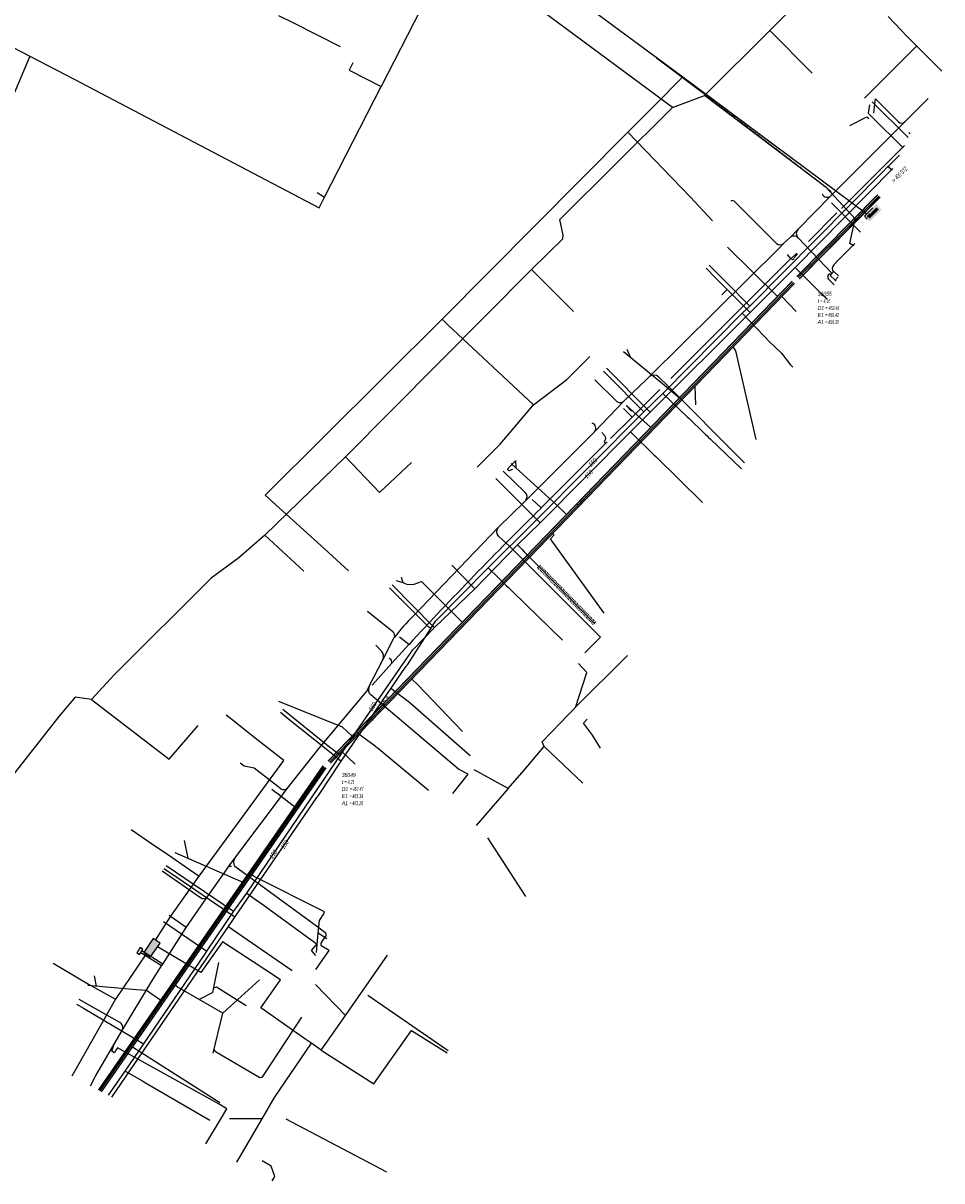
# Model space of a CAD drawing. Header units: metres. Extents: x 2695563 to 2696938, y 1260544 to 1262032.
# Tile 99 of 256: x 2696334 to 2696446, y 1260544 to 1260686. Entities that reach past the tile are written whole.
import ezdxf

# ---------------------------------------------------------------- set-up
doc = ezdxf.new("R2010")
doc.units = ezdxf.units.M
for name, pattern in [('AUSGEZOGEN', [0]), ('STRICHLINIE2_S3', [0.25, 0.15, -0.1]), ('VERDECKT2_S2', [0.18, 0.1, -0.08])]:
    doc.linetypes.add(name, pattern=pattern)
for name, color, linetype in [('AW_LK_ Haltung Text', 7, 'AUSGEZOGEN'), ('AW_LK_Haltung', 24, 'AUSGEZOGEN'), ('AW_LK_Normschacht Text', 24, 'AUSGEZOGEN'), ('EW_LK_Bauwerk_FL_Linie_Punkt', 1, 'AUSGEZOGEN'), ('EW_LK_Trasseabs', 1, 'AUSGEZOGEN'), ('EW_LK_Trasserand', 1, 'AUSGEZOGEN'), ('FM_LK_SW_BAUWERK', 94, 'AUSGEZOGEN'), ('FM_LK_SW_TRASSEKANTE', 94, 'AUSGEZOGEN'), ('GA_LK_Leitung', 32, 'AUSGEZOGEN'), ('GA_LK_Leitung_Text', 32, 'AUSGEZOGEN'), ('TV_LK_LEITUNG', 92, 'AUSGEZOGEN'), ('WA_LK_Leitung', 171, 'AUSGEZOGEN'), ('WA_LK_Leitung_Text', 171, 'AUSGEZOGEN'), ('WA_LK_Schutzrohr', 171, 'AUSGEZOGEN')]:
    doc.layers.add(name, color=color, linetype=linetype)
doc.styles.add('ARIAL', font='arial.ttf')
pattern_1 = [(0, (2699905, 1265050), (2025, 2025), [2025, -2025]), (90, (2699905, 1265050), (-2025, 2025), [2025, -2025])]

# ---------------------------------------------------------------- blocks, each defined once
blk = doc.blocks.new('COMPLEXOBJECT_2074')
at = {"layer": 'EW_LK_Trasseabs', "color": 1, "linetype": 'AUSGEZOGEN', "transparency": 33554687}
blk.add_line((6380.42, 10613.13), (6390.82, 10623.97), dxfattribs=at)
blk.add_arc((6394.48, 10598.4), 20.36, 133.6565, 143.548, dxfattribs=at)
blk = doc.blocks.new('COMPLEXOBJECT_2075')
at = {"layer": 'EW_LK_Trasseabs', "color": 1, "linetype": 'AUSGEZOGEN', "transparency": 33554687}
blk.add_line((6377.94, 10611.2), (6374.83, 10613.69), dxfattribs=at)
blk.add_arc((6377.54, 10610.74), 0.61, 336.7324, 48.4643, dxfattribs=at)
blk = doc.blocks.new('COMPLEXOBJECT_2076')
at = {"layer": 'EW_LK_Trasseabs', "color": 1, "linetype": 'AUSGEZOGEN', "transparency": 33554687}
blk.add_line((6392.17, 10621.72), (6390.9, 10622.89), dxfattribs=at)
blk.add_arc((6391.42, 10623.47), 0.784, 140.3894, 227.7667, dxfattribs=at)
blk = doc.blocks.new('COMPLEXOBJECT_2092')
at = {"layer": 'EW_LK_Trasseabs', "color": 1, "linetype": 'AUSGEZOGEN', "transparency": 33554687}
blk.add_line((6376.56, 10608.8), (6375.82, 10609.55), dxfattribs=at)
blk.add_arc((6375.91, 10608.19), 0.892, 332.7875, 43.284, dxfattribs=at)
blk = doc.blocks.new('COMPLEXOBJECT_2093')
at = {"layer": 'EW_LK_Trasseabs', "color": 1, "linetype": 'AUSGEZOGEN', "transparency": 33554687}
blk.add_line((6432.02, 10653.73), (6431.33, 10654.42), dxfattribs=at)
blk.add_arc((6431.63, 10654.71), 0.412, 138.744, 224.3302, dxfattribs=at)
blk = doc.blocks.new('COMPLEXOBJECT_2094')
at = {"layer": 'EW_LK_Trasseabs', "color": 1, "linetype": 'STRICHLINIE2_S3', "transparency": 33554687}
blk.add_line((6431.52, 10665.25), (6417.17, 10676.29), dxfattribs=at)
blk.add_arc((6431.24, 10664.87), 0.471, 332.0657, 53.7982, dxfattribs=at)
blk = doc.blocks.new('COMPLEXOBJECT_2095')
at = {"layer": 'EW_LK_Trasseabs', "color": 1, "linetype": 'AUSGEZOGEN', "transparency": 33554687}
for p, q in [((6427.42, 10657.6), (6426.73, 10656.93)), ((6427.21, 10657.15), (6427.52, 10657.47))]:
    blk.add_line(p, q, dxfattribs=at)
for centre, radius, start, end in [((6426.91, 10657.06), 0.222, 213.4184, 341.7897), ((6427.4, 10656.93), 0.284, 131.772, 169.5125)]:
    blk.add_arc(centre, radius, start, end, dxfattribs=at)
blk = doc.blocks.new('COMPLEXOBJECT_2096')
at = {"layer": 'EW_LK_Trasseabs', "color": 1, "linetype": 'AUSGEZOGEN', "transparency": 33554687}
blk.add_line((6403.92, 10635.2), (6403.53, 10635.63), dxfattribs=at)
for centre, radius, start, end in [((6403.96, 10634.49), 0.132, 136.2346, 303.8794), ((6403.54, 10634.92), 0.476, 313.7621, 36.3774)]:
    blk.add_arc(centre, radius, start, end, dxfattribs=at)
blk = doc.blocks.new('COMPLEXOBJECT_2098')
at = {"layer": 'EW_LK_Trasseabs', "color": 1, "linetype": 'AUSGEZOGEN', "transparency": 33554687}
blk.add_line((6424.93, 10658.78), (6419.74, 10663.95), dxfattribs=at)
for centre, radius, start, end in [((6419.54, 10663.74), 0.292, 46.2292, 131.7454), ((6425.38, 10659.32), 0.707, 230.2925, 308.5514)]:
    blk.add_arc(centre, radius, start, end, dxfattribs=at)
blk = doc.blocks.new('COMPLEXOBJECT_2099')
at = {"layer": 'EW_LK_Trasseabs', "color": 1, "linetype": 'AUSGEZOGEN', "transparency": 33554687}
blk.add_line((6394.16, 10628.29), (6391.45, 10630.88), dxfattribs=at)
blk.add_arc((6393.69, 10627.76), 0.704, 320.683, 48.8054, dxfattribs=at)
blk = doc.blocks.new('COMPLEXOBJECT_2100')
at = {"layer": 'EW_LK_Trasseabs', "color": 1, "linetype": 'AUSGEZOGEN', "transparency": 33554687}
blk.add_line((6411.67, 10641.3), (6410.49, 10642.43), dxfattribs=at)
blk.add_arc((6409.9, 10641.81), 0.856, 46.3308, 128.6857, dxfattribs=at)
blk = doc.blocks.new('COMPLEXOBJECT_2706')
at = {"layer": 'EW_LK_Trasseabs', "color": 1, "linetype": 'AUSGEZOGEN', "transparency": 33554687}
for p, q in [((6369.59, 10574.37), (6368.73, 10575)), ((6369.17, 10573.14), (6369.69, 10573.88))]:
    blk.add_line(p, q, dxfattribs=at)
for centre, radius, start, end in [((6369.4, 10574.07), 0.352, 326.0459, 56.9321), ((6369.4, 10572.95), 0.301, 142.156, 237.0662)]:
    blk.add_arc(centre, radius, start, end, dxfattribs=at)

msp = doc.modelspace()

# ---------------------------------------------------------------- hatches: boundary and pattern name
at = {"layer": 'EW_LK_Bauwerk_FL_Linie_Punkt', "lineweight": 18, "transparency": 33554687}
h = msp.add_hatch(dxfattribs=at)
h.set_pattern_fill('MUSTER', color=1, scale=2025, style=0, pattern_type=2)
h.set_pattern_definition(pattern_1)
h.paths.add_polyline_path([(2696433.55, 1260654.58), (2696433.11, 1260654.11), (2696434.11, 1260653.17), (2696434.55, 1260653.64)], flags=0)
h = msp.add_hatch(dxfattribs=at)
h.set_pattern_fill('MUSTER', color=1, scale=2025, style=0, pattern_type=2)
h.set_pattern_definition(pattern_1)
h.paths.add_polyline_path([(2696348.27, 1260572.09), (2696347.94, 1260572.32), (2696347.51, 1260571.69), (2696347.84, 1260571.46)], flags=0)
at = {"layer": 'EW_LK_Trasserand', "lineweight": 18, "transparency": 33554687}
h = msp.add_hatch(dxfattribs=at)
h.set_pattern_fill('MUSTER', color=1, scale=6075, style=0, pattern_type=2)
h.set_pattern_definition([(0, (2708005, 1273150), (6075, 6075), [6075, -6075]), (90, (2708005, 1273150), (-6075, 6075), [6075, -6075])])
h.paths.add_polyline_path([(2696433.52, 1260654.61), (2696432.96, 1260655.14), (2696432.5, 1260654.68)], flags=0)
at = {"layer": 'FM_LK_SW_BAUWERK', "transparency": 33554687}
for points in [[(2696438.79, 1260662.74), (2696438.15, 1260663.38), (2696436.71, 1260661.93), (2696437.34, 1260661.29)], [(2696438.44, 1260662.74), (2696438.15, 1260663.02), (2696437.06, 1260661.93), (2696437.34, 1260661.64)], [(2696350.36, 1260572.87), (2696349.53, 1260573.43), (2696348.38, 1260571.74), (2696349.21, 1260571.18)]]:
    msp.add_hatch(color=7, dxfattribs=at).paths.add_polyline_path(points)

# ---------------------------------------------------------------- linework, layer by layer
at = {"layer": 'AW_LK_Haltung', "color": 24, "linetype": 'AUSGEZOGEN', "transparency": 33554687}
for p, q in [((2696438.01, 1260676.3), (2696437.9, 1260675.38)), ((2696437.9, 1260675.38), (2696437.79, 1260674.56)), ((2696434.9, 1260673.05), (2696436.98, 1260674.13)), ((2696436.98, 1260674.13), (2696437.22, 1260673.89)), ((2696437.56, 1260674.15), (2696441.44, 1260670.3)), ((2696419.91, 1260658.16), (2696426.02, 1260652.08)), ((2696428.33, 1260650.27), (2696426.58, 1260652.09)), ((2696420.95, 1260645.43), (2696420.61, 1260645.92)), ((2696407.17, 1260645.37), (2696411.96, 1260641.44)), ((2696407.57, 1260645.65), (2696407.98, 1260644.72)), ((2696423.43, 1260634.58), (2696420.95, 1260645.43)), ((2696411.96, 1260641.44), (2696414.03, 1260639.7)), ((2696416.03, 1260638.81), (2696415.95, 1260641.1)), ((2696407.51, 1260638.76), (2696408.14, 1260638.05)), ((2696407.52, 1260638.75), (2696410.49, 1260636.07)), ((2696393.92, 1260632), (2696393.98, 1260631.09)), ((2696393.38, 1260631.63), (2696393.98, 1260631.09)), ((2696398.91, 1260626.61), (2696400.18, 1260625.38)), ((2696404.79, 1260613.28), (2696398.5, 1260621.98)), ((2696379.92, 1260617.69), (2696380.12, 1260617.04)), ((2696379.3, 1260617.3), (2696380.12, 1260617.04)), ((2696382.39, 1260617.18), (2696387.41, 1260612.19)), ((2696381.92, 1260604.57), (2696381.23, 1260605.23)), ((2696387.45, 1260598.82), (2696381.92, 1260604.57)), ((2696374.28, 1260594.78), (2696372.63, 1260596.33)), ((2696353.32, 1260585.46), (2696353.76, 1260583.29)), ((2696352.19, 1260583.97), (2696360.52, 1260580.36)), ((2696370.5, 1260576.72), (2696362.06, 1260580.96)), ((2696370.81, 1260573.38), (2696369.76, 1260574.11)), ((2696357.51, 1260570.48), (2696356.81, 1260566.83)), ((2696342.3, 1260568.87), (2696342.52, 1260567.61)), ((2696362.57, 1260568.37), (2696358.04, 1260564.29)), ((2696341.5, 1260567.71), (2696347.46, 1260567.2)), ((2696352.48, 1260567.53), (2696352.23, 1260567.71)), ((2696358.04, 1260564.29), (2696352.48, 1260567.53)), ((2696356.83, 1260566.83), (2696355.16, 1260565.97)), ((2696356.88, 1260559.39), (2696358.04, 1260564.29)), ((2696348.01, 1260559.47), (2696346.98, 1260560.13)), ((2696357.7, 1260553.31), (2696348.01, 1260559.47))]:
    msp.add_line(p, q, dxfattribs=at)
at = {"layer": 'AW_LK_Haltung', "linetype": 'AUSGEZOGEN', "transparency": 33554687}
for p, q in [((2696428.42, 1260654.56), (2696438.31, 1260664.57)), ((2696428.43, 1260654.55), (2696438.32, 1260664.55)), ((2696428.45, 1260654.53), (2696438.34, 1260664.54)), ((2696428.7, 1260654.28), (2696438.59, 1260664.29)), ((2696428.72, 1260654.27), (2696438.61, 1260664.27)), ((2696428.73, 1260654.25), (2696438.62, 1260664.26)), ((2696370.95, 1260595.2), (2696427.82, 1260653.98)), ((2696370.96, 1260595.19), (2696427.84, 1260653.97)), ((2696370.98, 1260595.17), (2696427.85, 1260653.95)), ((2696371.24, 1260594.92), (2696428.11, 1260653.7)), ((2696371.25, 1260594.91), (2696428.12, 1260653.69)), ((2696371.27, 1260594.9), (2696428.14, 1260653.68)), ((2696342.84, 1260554.89), (2696370.35, 1260594.58)), ((2696342.85, 1260554.88), (2696370.37, 1260594.56)), ((2696342.87, 1260554.87), (2696370.39, 1260594.55)), ((2696343.17, 1260554.66), (2696370.68, 1260594.35)), ((2696343.18, 1260554.65), (2696370.7, 1260594.34)), ((2696343.2, 1260554.64), (2696370.71, 1260594.33))]:
    msp.add_line(p, q, dxfattribs=at)
at = {"layer": 'AW_LK_Haltung', "color": 255, "transparency": 33554687}
for p, q in [((2696428.57, 1260654.41), (2696438.47, 1260664.41)), ((2696371.11, 1260595.05), (2696427.98, 1260653.83)), ((2696343.02, 1260554.77), (2696370.53, 1260594.45))]:
    msp.add_line(p, q, dxfattribs=at)
at = {"layer": 'AW_LK_Haltung', "color": 24, "linetype": 'AUSGEZOGEN', "transparency": 33554687}
for points in [[(2696437.3, 1260675.59), (2696437.16, 1260674.54), (2696437.56, 1260674.15)], [(2696393.54, 1260630.9), (2696393.09, 1260630.75), (2696392.98, 1260630.86), (2696393.05, 1260631.11), (2696393.92, 1260631.97)], [(2696393.98, 1260631.09), (2696398.91, 1260626.61), (2696398.88, 1260626.62)], [(2696398.5, 1260621.98), (2696398.2, 1260622.39), (2696398.67, 1260622.89), (2696398.49, 1260623.06)], [(2696380.12, 1260617.04), (2696380.71, 1260616.81), (2696381.5, 1260616.87), (2696382.39, 1260617.18)], [(2696364.89, 1260602.51), (2696372.7, 1260599.38), (2696373.89, 1260598.22)], [(2696364.06, 1260591.74), (2696364.43, 1260591.46), (2696364.83, 1260591.15), (2696366.9, 1260589.57)], [(2696362.06, 1260580.96), (2696361.88, 1260581.05), (2696361.61, 1260581.24)], [(2696369.55, 1260571.72), (2696369.76, 1260574.11), (2696369.9, 1260575.66), (2696370.44, 1260576.44), (2696370.5, 1260576.72)], [(2696347.46, 1260567.2), (2696348.71, 1260567.09), (2696350.47, 1260565.87)], [(2696360.92, 1260565.17), (2696357.28, 1260567.49), (2696356.91, 1260567.35)], [(2696367.7, 1260563.81), (2696362.84, 1260556.4), (2696362.58, 1260556.38), (2696357.14, 1260559.54), (2696356.99, 1260559.85)], [(2696364.11, 1260543.75), (2696364.41, 1260544.26), (2696364, 1260545.55), (2696362.86, 1260546.18)]]:
    msp.add_lwpolyline(points, dxfattribs=at)
at = {"layer": 'EW_LK_Bauwerk_FL_Linie_Punkt', "color": 1, "linetype": 'AUSGEZOGEN', "transparency": 33554687}
msp.add_lwpolyline([(2696433.46, 1260654.49), (2696433.11, 1260654.11), (2696433.22, 1260654.01)], dxfattribs=at)
msp.add_lwpolyline([(2696348.27, 1260572.09), (2696347.94, 1260572.32), (2696347.51, 1260571.69), (2696347.84, 1260571.46), (2696348.27, 1260572.09)], close=True, dxfattribs=at)
at = {"layer": 'EW_LK_Trasseabs', "color": 1, "linetype": 'AUSGEZOGEN', "transparency": 33554687}
for p, q in [((2696366.75, 1260685.57), (2696364.92, 1260686.47)), ((2696372.48, 1260682.67), (2696366.75, 1260685.57)), ((2696416.82, 1260677.09), (2696411.22, 1260681.31)), ((2696418.14, 1260676.1), (2696416.82, 1260677.09)), ((2696440.86, 1260673.5), (2696438.04, 1260676.33)), ((2696441.84, 1260673.7), (2696444.49, 1260676.36)), ((2696432.62, 1260664.46), (2696441.65, 1260673.51)), ((2696441.65, 1260673.51), (2696441.84, 1260673.7)), ((2696442.31, 1260672.03), (2696442.15, 1260672.2)), ((2696433.88, 1260662.88), (2696441.59, 1260670.6)), ((2696428.56, 1260660.35), (2696432.62, 1260664.46)), ((2696436.23, 1260659.98), (2696432.67, 1260663.57)), ((2696429.84, 1260658.84), (2696433.32, 1260662.33)), ((2696427.67, 1260659.41), (2696428.56, 1260660.35)), ((2696426.79, 1260658.58), (2696427.67, 1260659.41)), ((2696432.75, 1260654.93), (2696428.55, 1260659.3)), ((2696410.34, 1260642.28), (2696426.31, 1260658.11)), ((2696426.31, 1260658.11), (2696426.79, 1260658.58)), ((2696435.52, 1260658.57), (2696433.57, 1260656.62)), ((2696433.57, 1260656.62), (2696432.92, 1260655.95)), ((2696406.29, 1260639.28), (2696403.66, 1260641.89)), ((2696407.2, 1260639.29), (2696410.07, 1260642.02)), ((2696410.07, 1260642.02), (2696410.34, 1260642.28)), ((2696408.23, 1260637.31), (2696411.63, 1260640.72)), ((2696421.63, 1260632.09), (2696412.64, 1260641.11)), ((2696403.62, 1260635.5), (2696407.2, 1260639.29)), ((2696395.21, 1260627.12), (2696403.62, 1260635.5)), ((2696397.07, 1260626.19), (2696405.17, 1260634.27)), ((2696421.99, 1260631.73), (2696421.63, 1260632.09)), ((2696391.79, 1260623.78), (2696395.03, 1260626.95)), ((2696395.03, 1260626.95), (2696395.21, 1260627.12)), ((2696397.07, 1260626.19), (2696395.98, 1260627.23)), ((2696403.12, 1260611.58), (2696393.14, 1260621.53)), ((2696404.34, 1260610.36), (2696403.12, 1260611.58)), ((2696377.67, 1260607.59), (2696379.07, 1260610.31)), ((2696378.76, 1260607.18), (2696380.86, 1260609.44)), ((2696380.86, 1260609.44), (2696379.7, 1260610.36)), ((2696402.43, 1260608.45), (2696404.34, 1260610.36)), ((2696375.97, 1260604.29), (2696377.67, 1260607.59)), ((2696376.37, 1260604.48), (2696378.76, 1260607.18)), ((2696369.85, 1260596.76), (2696375.73, 1260603.77)), ((2696375.73, 1260603.77), (2696375.97, 1260604.29)), ((2696386.94, 1260594.2), (2696376.19, 1260603.28)), ((2696365.99, 1260591.85), (2696369.85, 1260596.76)), ((2696386.25, 1260591.22), (2696388.13, 1260593.59)), ((2696388.13, 1260593.59), (2696386.94, 1260594.2)), ((2696359.53, 1260583.3), (2696365.99, 1260591.85)), ((2696358.59, 1260581.99), (2696358.72, 1260582.17)), ((2696358.72, 1260582.17), (2696359.53, 1260583.3)), ((2696369.7, 1260574.81), (2696359.53, 1260582.27)), ((2696355.31, 1260578.44), (2696350.62, 1260581.69)), ((2696356.13, 1260578.52), (2696358.59, 1260581.99)), ((2696353.57, 1260574.78), (2696356.13, 1260578.52)), ((2696353.57, 1260574.78), (2696351.48, 1260576.26)), ((2696350.69, 1260570.31), (2696353.57, 1260574.78)), ((2696371.1, 1260571.96), (2696370.21, 1260572.51)), ((2696347.99, 1260571.68), (2696348.15, 1260571.92)), ((2696350.53, 1260570.07), (2696347.99, 1260571.68)), ((2696350.69, 1260570.31), (2696348.15, 1260571.92)), ((2696369.46, 1260569.63), (2696371.1, 1260571.96)), ((2696349.34, 1260568.22), (2696350.53, 1260570.07)), ((2696350.53, 1260570.07), (2696350.69, 1260570.31)), ((2696345.72, 1260562.18), (2696349.34, 1260568.22)), ((2696345.42, 1260563.14), (2696340.45, 1260565.95)), ((2696344.73, 1260560.51), (2696345.72, 1260562.18)), ((2696344.96, 1260559.75), (2696344.77, 1260559.44)), ((2696345.15, 1260560.04), (2696344.96, 1260559.75)), ((2696357.59, 1260553.12), (2696345.15, 1260560.04)), ((2696355.97, 1260548.28), (2696357.88, 1260551.48))]:
    msp.add_line(p, q, dxfattribs=at)
for points in [[(2696412.98, 1260642.07), (2696427.69, 1260656.74), (2696427.27, 1260657.24)], [(2696405.58, 1260634.68), (2696408.23, 1260637.31), (2696407.17, 1260638.39)], [(2696378.76, 1260607.18), (2696378.74, 1260607.53), (2696378.45, 1260607.78)], [(2696365.15, 1260591.77), (2696361.91, 1260594.32), (2696360.68, 1260594.54), (2696360.18, 1260594.93)], [(2696341.82, 1260555.39), (2696342.47, 1260556.58), (2696344.73, 1260560.51)], [(2696344.77, 1260559.44), (2696344.47, 1260559.62), (2696344.73, 1260560.51)], [(2696357.88, 1260551.48), (2696358.54, 1260552.58), (2696357.59, 1260553.12)]]:
    msp.add_lwpolyline(points, dxfattribs=at)
for centre, radius, start, end in [((2696441.25, 1260673.91), 0.566, 225.8385, 315.0264), ((2696432.14, 1260664.93), 0.675, 203.0447, 315.2576), ((2696429.11, 1260659.82), 0.767, 136.1476, 223.0928), ((2696428.03, 1260658.75), 0.756, 46.5486, 118.7549), ((2696433.4, 1260655.48), 0.667, 135.6986, 219.0024), ((2696432.44, 1260654.67), 0.191, 33.7048, 143.7328), ((2696406.74, 1260639.71), 0.625, 223.7346, 317.6444), ((2696403.07, 1260635.94), 0.702, 321.5523, 68.0282), ((2696731.32, 1260286.27), 476.72, 134.5186, 137.3204), ((2696376.74, 1260603.93), 0.85, 154.5891, 229.9545), ((2696365.51, 1260592.43), 0.751, 240.846, 309.8112), ((2696358.99, 1260581.87), 0.406, 74.3075, 131.3272), ((2696360.34, 1260582.78), 0.956, 147.583, 212.1928), ((2696355.67, 1260579.01), 0.67, 237.2159, 313.2107), ((2696345.1, 1260562.51), 0.707, 332.1733, 63.3333)]:
    msp.add_arc(centre, radius, start, end, dxfattribs=at)
at = {"layer": 'EW_LK_Trasserand', "color": 1, "linetype": 'AUSGEZOGEN', "transparency": 33554687}
for points in [[(2696433.52, 1260654.61), (2696432.96, 1260655.14), (2696432.5, 1260654.68)], [(2696432.5, 1260654.68), (2696433.11, 1260654.11), (2696433.46, 1260654.49)]]:
    msp.add_lwpolyline(points, dxfattribs=at)
at = {"layer": 'FM_LK_SW_BAUWERK', "color": 94, "transparency": 33554687}
for points in [[(2696437.73, 1260662.96), (2696436.71, 1260661.93), (2696437.04, 1260661.59)], [(2696437.37, 1260662.24), (2696437.06, 1260661.93), (2696437.16, 1260661.82)]]:
    msp.add_lwpolyline(points, dxfattribs=at)
msp.add_lwpolyline([(2696350.36, 1260572.87), (2696349.53, 1260573.43), (2696348.38, 1260571.74), (2696349.21, 1260571.18), (2696350.36, 1260572.87)], close=True, dxfattribs=at)
at = {"layer": 'FM_LK_SW_TRASSEKANTE', "color": 94, "linetype": 'AUSGEZOGEN', "transparency": 33554687}
for p, q in [((2696400.48, 1260689.3), (2696414.43, 1260679.01)), ((2696441.94, 1260683.95), (2696439.59, 1260686.41)), ((2696414.43, 1260679.01), (2696410.91, 1260675.45)), ((2696414.43, 1260679.01), (2696436.99, 1260662.22)), ((2696410.91, 1260675.45), (2696407.71, 1260672.22)), ((2696407.71, 1260672.22), (2696384.93, 1260649.34)), ((2696402.19, 1260592.45), (2696397.46, 1260596.98)), ((2696393.04, 1260591.81), (2696388.87, 1260594.1)), ((2696393.04, 1260591.81), (2696389.1, 1260587.27)), ((2696348.65, 1260571.55), (2696344.9, 1260566)), ((2696373.09, 1260564.02), (2696378.25, 1260571.4)), ((2696373.09, 1260564.02), (2696369.4, 1260567.82)), ((2696344.9, 1260566), (2696339.56, 1260556.57)), ((2696362.83, 1260551.35), (2696358.89, 1260551.33)), ((2696362.83, 1260551.35), (2696359.74, 1260546.03))]:
    msp.add_line(p, q, dxfattribs=at)
for points in [[(2696443.08, 1260682.76), (2696439.89, 1260679.59), (2696436.7, 1260676.41)], [(2696441.94, 1260683.95), (2696443.15, 1260682.74), (2696446.18, 1260679.72)], [(2696407.71, 1260672.22), (2696415.33, 1260664.29), (2696418.06, 1260661.37)], [(2696384.93, 1260649.34), (2696363.23, 1260627.75), (2696370.5, 1260621.19), (2696373.45, 1260618.49)], [(2696384.93, 1260649.34), (2696385.64, 1260648.63), (2696396.14, 1260638.81)], [(2696396.14, 1260638.81), (2696400.21, 1260641.91), (2696403.04, 1260644.73)], [(2696389.23, 1260631.19), (2696392.06, 1260634.02), (2696396.14, 1260638.81)], [(2696397.46, 1260596.98), (2696397.2, 1260597.52), (2696399.4, 1260599.81), (2696400.4, 1260600.84), (2696400.94, 1260601.41), (2696401.29, 1260601.77), (2696407.66, 1260608.13)], [(2696401.27, 1260601.75), (2696402.68, 1260606.02), (2696401.63, 1260607.12)], [(2696355.17, 1260581.07), (2696365.52, 1260595.23), (2696362.38, 1260597.71), (2696360.03, 1260599.57), (2696359.73, 1260599.81), (2696358.46, 1260600.82)], [(2696393.04, 1260591.81), (2696395, 1260594.07), (2696397.46, 1260596.98)], [(2696346.84, 1260586.79), (2696349.32, 1260585.09), (2696351.79, 1260583.39), (2696353.44, 1260582.26), (2696355.17, 1260581.07)], [(2696349.8, 1260573.25), (2696351.68, 1260576.16), (2696355.17, 1260581.07)], [(2696370.12, 1260559.76), (2696368.95, 1260560.58), (2696368.23, 1260561.08), (2696362.72, 1260564.93), (2696363.98, 1260566.74), (2696365.12, 1260568.38), (2696361.78, 1260570.57), (2696358.94, 1260572.43), (2696358.02, 1260573.03), (2696355.36, 1260569.28), (2696350.05, 1260572.42)], [(2696337.28, 1260570.41), (2696341.58, 1260567.85), (2696344.9, 1260566)], [(2696370.12, 1260559.76), (2696371.38, 1260561.56), (2696373.09, 1260564.02)], [(2696370.12, 1260559.76), (2696376.56, 1260555.64), (2696381.17, 1260562.16), (2696385.54, 1260559.42)], [(2696368.88, 1260560.62), (2696364.34, 1260553.94), (2696362.83, 1260551.35)]]:
    msp.add_lwpolyline(points, dxfattribs=at)
at = {"layer": 'GA_LK_Leitung', "color": 32, "linetype": 'AUSGEZOGEN', "transparency": 33554687}
msp.add_line((2696393.57, 1260615.94), (2696399.68, 1260610.01), dxfattribs=at)
for points in [[(2696380.67, 1260606.98), (2696383.57, 1260611.4), (2696384.15, 1260612.34), (2696390.58, 1260618.84), (2696396.16, 1260624.42), (2696409.67, 1260637.98), (2696411.99, 1260640.23), (2696421.7, 1260650.06), (2696422.63, 1260650.93), (2696438.95, 1260667.39), (2696439.58, 1260668.02), (2696439.72, 1260668.16), (2696441, 1260669.43)], [(2696439.58, 1260668.02), (2696439.73, 1260667.9), (2696440.08, 1260667.62)], [(2696422.63, 1260650.93), (2696419.73, 1260653.87), (2696418.88, 1260654.72), (2696418.21, 1260655.4), (2696417.68, 1260655.94)], [(2696421.7, 1260650.06), (2696424.37, 1260647.26), (2696424.59, 1260647.02)], [(2696424.59, 1260647.02), (2696424.95, 1260646.65), (2696426.51, 1260645.15), (2696427.61, 1260643.75), (2696427.9, 1260643.45)], [(2696404.72, 1260642.95), (2696405.24, 1260642.43), (2696409.67, 1260637.98)], [(2696411.99, 1260640.23), (2696414.98, 1260637.35), (2696415.16, 1260637.18)], [(2696415.16, 1260637.18), (2696417.07, 1260635.34), (2696417.23, 1260635.19), (2696417.41, 1260635.01), (2696417.59, 1260634.84)], [(2696417.59, 1260634.84), (2696417.84, 1260634.6), (2696421.61, 1260630.97)], [(2696390.58, 1260618.84), (2696391.85, 1260617.61), (2696392.28, 1260617.19), (2696392.8, 1260616.69), (2696393.02, 1260616.47), (2696393.57, 1260615.94)], [(2696383.57, 1260611.4), (2696383.29, 1260611.57), (2696379.21, 1260615.66), (2696378.47, 1260616.41)], [(2696369.59, 1260590.7), (2696369.77, 1260590.96), (2696372.57, 1260595.18), (2696378.68, 1260604.1), (2696380.54, 1260606.79), (2696380.67, 1260606.98)], [(2696378.68, 1260604.1), (2696379.02, 1260603.84), (2696380.77, 1260602.5)], [(2696380.77, 1260602.5), (2696380.96, 1260602.34), (2696381, 1260602.31), (2696388.36, 1260595.86)], [(2696365.11, 1260601.16), (2696365.95, 1260600.49), (2696370.91, 1260596.52), (2696371.14, 1260596.33), (2696372.23, 1260595.45), (2696372.57, 1260595.18)], [(2696344.46, 1260554.01), (2696358.76, 1260574.89), (2696359.54, 1260576.06), (2696369.59, 1260590.7)], [(2696359.54, 1260576.06), (2696351.63, 1260581.44), (2696350.83, 1260581.99)], [(2696358.76, 1260574.89), (2696358.97, 1260574.74), (2696359.03, 1260574.71), (2696359.21, 1260574.58), (2696366.54, 1260569.52)]]:
    msp.add_lwpolyline(points, dxfattribs=at)
at = {"layer": 'TV_LK_LEITUNG', "color": 92, "linetype": 'AUSGEZOGEN', "transparency": 33554687}
for p, q in [((2696425.11, 1260684.67), (2696427.59, 1260687.16)), ((2696417.11, 1260676.71), (2696425.11, 1260684.67)), ((2696425.11, 1260684.67), (2696430.29, 1260679.48)), ((2696370.53, 1260664.28), (2696377.46, 1260677.84)), ((2696413.18, 1260675.27), (2696417.11, 1260676.71)), ((2696369.62, 1260664.84), (2696370.53, 1260664.28)), ((2696373.08, 1260632.46), (2696395.9, 1260655.41)), ((2696395.9, 1260655.41), (2696401.05, 1260650.25)), ((2696373.08, 1260632.46), (2696363.2, 1260622.85)), ((2696363.2, 1260622.85), (2696367.98, 1260618.43)), ((2696341.96, 1260602.72), (2696351.5, 1260595.42)), ((2696351.5, 1260595.42), (2696355.02, 1260599.53)), ((2696395.19, 1260578.57), (2696390.53, 1260585.77)), ((2696375.81, 1260566.49), (2696385.69, 1260559.71)), ((2696378.17, 1260544.81), (2696365.82, 1260551.3))]:
    msp.add_line(p, q, dxfattribs=at)
for points in [[(2696232.52, 1260783.3), (2696233.72, 1260782.46), (2696241.25, 1260777.19), (2696289.29, 1260750.79), (2696334.82, 1260725.85), (2696342.55, 1260718.39), (2696338.79, 1260710.58), (2696331.29, 1260697.32), (2696325.63, 1260686.06), (2696334.39, 1260681.55)], [(2696413.18, 1260675.27), (2696386.31, 1260695.13), (2696377.46, 1260677.84)], [(2696334.39, 1260681.55), (2696331.55, 1260674.77), (2696322.64, 1260657.86)], [(2696334.39, 1260681.55), (2696339.84, 1260678.74), (2696369.86, 1260662.97), (2696370.53, 1260664.28)], [(2696373.97, 1260680.72), (2696373.54, 1260679.84), (2696377.46, 1260677.84)], [(2696435.38, 1260658.3), (2696434.92, 1260658.6), (2696435.56, 1260661.62), (2696432.01, 1260665.46), (2696417.11, 1260676.71)], [(2696399.78, 1260659.62), (2696399.38, 1260661.52), (2696413.18, 1260675.27)], [(2696395.9, 1260655.41), (2696399.73, 1260659.15), (2696399.78, 1260659.62)], [(2696373.08, 1260632.46), (2696377.27, 1260628.1), (2696381.2, 1260631.75)], [(2696363.2, 1260622.85), (2696360, 1260620.06), (2696356.62, 1260617.59), (2696344.72, 1260605.73), (2696341.96, 1260602.72)], [(2696341.96, 1260602.72), (2696339.94, 1260603.02), (2696337.95, 1260600.65), (2696325.87, 1260585.29), (2696314.36, 1260569.74)], [(2696404.36, 1260596.76), (2696403.37, 1260598.34), (2696402.28, 1260599.81), (2696402.73, 1260600.32)]]:
    msp.add_lwpolyline(points, dxfattribs=at)
at = {"layer": 'WA_LK_Leitung', "color": 7, "linetype": 'AUSGEZOGEN', "transparency": 33554687}
for p, q in [((2696442.07, 1260671.56), (2696437.64, 1260675.93)), ((2696388.94, 1260616.28), (2696386.12, 1260619.16)), ((2696350.78, 1260575.52), (2696356.11, 1260571.9))]:
    msp.add_line(p, q, dxfattribs=at)
for points in [[(2696380.2, 1260607.16), (2696381.34, 1260608.81), (2696383.98, 1260611.55), (2696388.94, 1260616.28), (2696394.18, 1260621.67), (2696396.97, 1260624.36), (2696408.02, 1260635.51), (2696410.44, 1260637.93), (2696422.69, 1260650.12), (2696428.19, 1260655.67), (2696440.16, 1260667.77)], [(2696419.87, 1260652.95), (2696419.65, 1260653.17), (2696419.45, 1260653.37), (2696418.45, 1260654.39), (2696417.29, 1260655.55)], [(2696428.19, 1260655.67), (2696428.32, 1260655.54), (2696430.6, 1260653.26), (2696431.26, 1260652.59), (2696431.4, 1260652.46)], [(2696422.69, 1260650.12), (2696422.52, 1260650.3), (2696419.87, 1260652.95), (2696419.23, 1260652.31)], [(2696431.4, 1260652.46), (2696431.56, 1260652.3), (2696431.78, 1260652.08), (2696432.09, 1260651.77)], [(2696410.44, 1260637.93), (2696410.31, 1260638.06), (2696405.1, 1260643.32)], [(2696408.02, 1260635.51), (2696408.15, 1260635.38), (2696410.88, 1260632.71)], [(2696410.88, 1260632.71), (2696411.12, 1260632.48), (2696416.86, 1260626.86)], [(2696396.97, 1260624.36), (2696396.84, 1260624.49), (2696391.53, 1260629.81)], [(2696394.18, 1260621.67), (2696394.31, 1260621.53), (2696394.75, 1260621.08), (2696395, 1260620.82), (2696396.78, 1260619.01), (2696403.59, 1260612.05)], [(2696383.98, 1260611.55), (2696383.85, 1260611.68), (2696378.8, 1260616.78)], [(2696368.91, 1260590.66), (2696372.46, 1260595.88), (2696374.4, 1260598.74), (2696380.2, 1260607.16)], [(2696365.4, 1260601.52), (2696371.17, 1260596.88), (2696371.4, 1260596.71), (2696372.26, 1260596.03), (2696372.46, 1260595.88)], [(2696374.4, 1260598.74), (2696374.6, 1260598.59), (2696375.38, 1260598.03), (2696376.57, 1260597.16)], [(2696376.57, 1260597.16), (2696376.81, 1260596.97), (2696376.9, 1260596.89), (2696376.99, 1260596.82), (2696377.18, 1260596.66), (2696383.27, 1260591.63)], [(2696344.05, 1260554.23), (2696346.09, 1260557.2), (2696348.38, 1260560.53), (2696355.88, 1260571.57), (2696356.11, 1260571.9), (2696359.41, 1260576.77), (2696361, 1260579), (2696368.91, 1260590.66)], [(2696351.11, 1260582.4), (2696359.25, 1260576.88), (2696359.41, 1260576.77)], [(2696361, 1260579), (2696361.16, 1260578.89), (2696362.46, 1260577.95), (2696362.67, 1260577.8), (2696368.89, 1260573.29), (2696369.1, 1260573.15)], [(2696369.1, 1260573.15), (2696369.35, 1260572.96), (2696369.56, 1260572.8), (2696368.88, 1260571.98), (2696369.41, 1260571.36)], [(2696340.13, 1260565.41), (2696340.69, 1260565.08), (2696341, 1260564.9), (2696348.22, 1260560.62), (2696348.38, 1260560.53)], [(2696346.09, 1260557.2), (2696346.25, 1260557.11), (2696348.12, 1260556.03), (2696348.39, 1260555.87), (2696356.48, 1260551.2)]]:
    msp.add_lwpolyline(points, dxfattribs=at)
at = {"layer": 'WA_LK_Schutzrohr', "color": 7, "linetype": 'VERDECKT2_S2', "transparency": 33554687}
msp.add_lwpolyline([(2696396.92, 1260619.15), (2696403.74, 1260612.19), (2696403.45, 1260611.91), (2696396.64, 1260618.87), (2696396.92, 1260619.15)], close=True, dxfattribs=at)

# ---------------------------------------------------------------- block references
at = {"layer": 'EW_LK_Trasseabs', "color": 1, "linetype": 'STRICHLINIE2_S3', "lineweight": -3, "transparency": 33554687}
msp.add_blockref('COMPLEXOBJECT_2094', (2690000.97, 1249999.81), dxfattribs=at)
at = {"layer": 'EW_LK_Trasseabs', "color": 1, "linetype": 'AUSGEZOGEN', "lineweight": -3, "transparency": 33554687}
for name in ['COMPLEXOBJECT_2098', 'COMPLEXOBJECT_2095', 'COMPLEXOBJECT_2093', 'COMPLEXOBJECT_2100', 'COMPLEXOBJECT_2096', 'COMPLEXOBJECT_2099', 'COMPLEXOBJECT_2074', 'COMPLEXOBJECT_2076', 'COMPLEXOBJECT_2075', 'COMPLEXOBJECT_2092', 'COMPLEXOBJECT_2706']:
    msp.add_blockref(name, (2690000.97, 1249999.81), dxfattribs=at)

# ---------------------------------------------------------------- texts
at = {"layer": 'AW_LK_ Haltung Text', "color": 24, "transparency": 33554687, "char_height": 0.5571, "width": 2.7554, "attachment_point": 5, "style": 'ARIAL'}
for insert, rotation in [((2696440.98, 1260667.01), 44.4492), ((2696402.25, 1260627.23), 45.342), ((2696362.83, 1260583.4), 57.0249)]:
    msp.add_mtext('\\A1;{\\fArial|i1|b0;\\H0.557054;\\W0.700000;\\C24;> \\W0.490000;400 STZ}\\P', dxfattribs=dict(at, insert=insert, rotation=rotation))
at = {"layer": 'AW_LK_Normschacht Text', "color": 24, "transparency": 33554687, "char_height": 0.5064, "attachment_point": 1, "line_spacing_factor": 1.024096, "style": 'ARIAL'}
for s, insert, width in [('\\A1;{\\fArial|i1|b0;\\H0.506413;\\W0.695318;\\C24;36055}\\P{\\fArial|i1|b0;\\H0.505000;\\W0.695318;\\C24;t \\W0.486723;= 4.16}\\P{\\fArial|i1|b0;\\H0.505000;\\W0.695318;\\C24;D1 \\W0.486723;= 463.46}\\P{\\fArial|i1|b0;\\H0.505000;\\W0.695318;\\C24;E1 \\W0.486723;= 459.42}\\P{\\fArial|i1|b0;\\H0.505000;\\W0.695318;\\C24;A1 \\W0.486723;= 459.30}\\P', (2696430.97, 1260652.67), 2.8414), ('\\A1;{\\fArial|i1|b0;\\H0.506413;\\W0.697091;\\C24;36049}\\P{\\fArial|i1|b0;\\H0.505000;\\W0.697091;\\C24;t \\W0.487964;= 4.21}\\P{\\fArial|i1|b0;\\H0.505000;\\W0.697091;\\C24;D1 \\W0.487964;= 467.47}\\P{\\fArial|i1|b0;\\H0.505000;\\W0.697091;\\C24;E1 \\W0.487964;= 463.34}\\P{\\fArial|i1|b0;\\H0.505000;\\W0.697091;\\C24;A1 \\W0.487964;= 463.26}\\P', (2696372.64, 1260593.73), 2.8486)]:
    msp.add_mtext(s, dxfattribs=dict(at, insert=insert, width=width))
at = {"layer": 'GA_LK_Leitung_Text', "color": 32, "transparency": 33554687, "char_height": 0.5583, "attachment_point": 5, "style": 'ARIAL'}
for s, insert, width, rotation in [('\\A1;{\\fArial|i1|b0;\\H0.558250;\\W0.700000;\\C32;150}\\P', (2696403.38, 1260631.77), 1.1081, 45.2655), ('\\A1;{\\fArial|i1|b0;\\H0.558250;\\W0.700000;\\C32;PE180/16.4}\\P', (2696377.25, 1260601.7), 3.0577, 55.5876), ('\\A1;{\\fArial|i1|b0;\\H0.558250;\\W0.700000;\\C32;150}\\P', (2696365.64, 1260584.94), 1.1081, 55.5372)]:
    msp.add_mtext(s, dxfattribs=dict(at, insert=insert, width=width, rotation=rotation))
at = {"layer": 'WA_LK_Leitung_Text', "color": 7, "transparency": 33554687, "char_height": 0.5543, "width": 1.1001, "attachment_point": 5, "style": 'ARIAL'}
for insert, rotation in [((2696402.88, 1260630.32), 45.2727), ((2696376.41, 1260601.83), 55.7793), ((2696364.24, 1260583.76), 55.8639)]:
    msp.add_mtext('\\A1;{\\fArial|i1|b0;\\H0.554263;\\W0.700000;\\C7;150}\\P', dxfattribs=dict(at, insert=insert, rotation=rotation))

doc.saveas('drawing.dxf')
